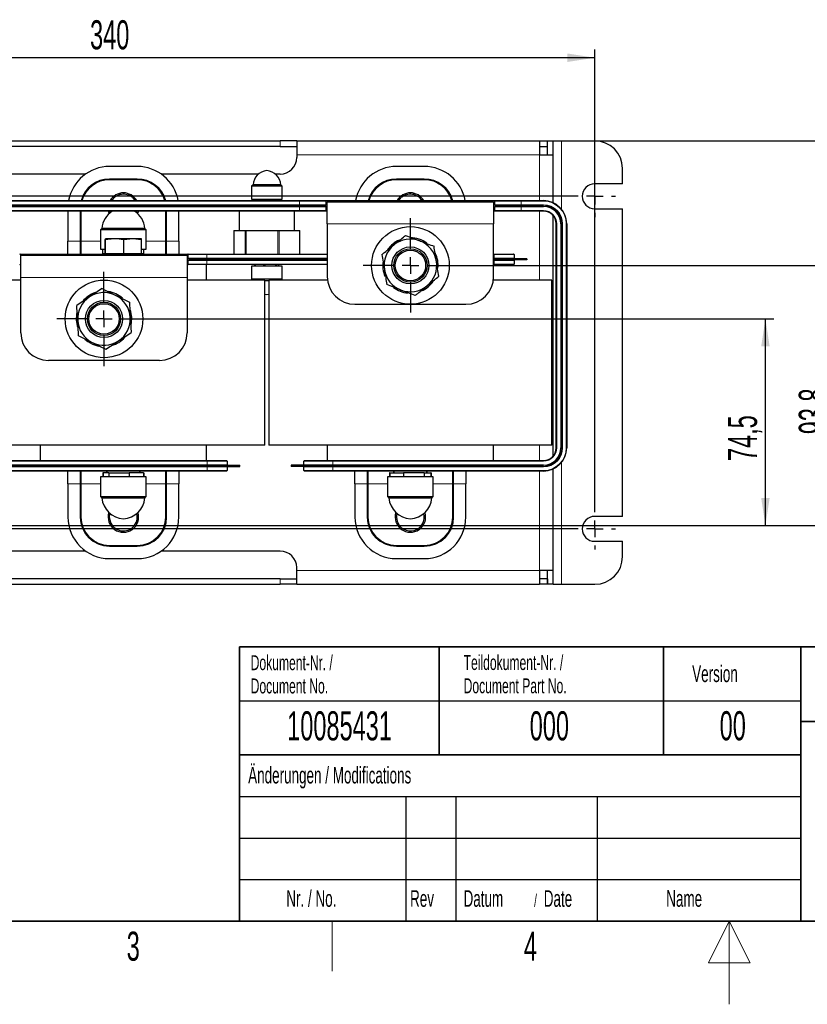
# Model space of a CAD drawing. Header units: millimetres. Extents: x 5 to 418, y 2 to 292.
# Tile 3 of 13: x 132 to 226, y 2 to 120. Entities that reach past the tile are written whole.
import ezdxf

# ---------------------------------------------------------------- set-up
doc = ezdxf.new("R2010")
doc.units = ezdxf.units.MM
doc.layers.add('SLD-0', color=7, linetype='Continuous')
doc.styles.add('SLDTEXTSTYLE0', font='TXT', dxfattribs={"width": 0.605})
doc.dimstyles.new('SLDDIMSTYLE2', dxfattribs={"dimtxt": 3.5, "dimasz": 3.302, "dimexe": 0, "dimexo": 0.0625, "dimgap": 0.875, "dimtad": 1, "dimlfac": 3, "dimrnd": 1e-09, "dimzin": 12, "dimdsep": 46, "dimtxsty": 'SLDTEXTSTYLE0', "dimsah": 1, "dimcen": 0.09, "dimadec": 0, "dimazin": 3, "dimtfac": 1, "dimtofl": 0, "dimtmove": 0, "dimatfit": 3, "dimfxl": 1, "dimfrac": 2, "dimtolj": 1, "dimtzin": 12, "dimarcsym": 0})
doc.dimstyles.new('SLDDIMSTYLE4', dxfattribs={"dimtxt": 3.5, "dimasz": 3.302, "dimexe": 0, "dimexo": 0.0625, "dimgap": 0.875, "dimtad": 1, "dimdec": 1, "dimlfac": 3, "dimrnd": 1e-09, "dimzin": 12, "dimdsep": 46, "dimtxsty": 'SLDTEXTSTYLE0', "dimsah": 1, "dimcen": 0.09, "dimadec": 0, "dimazin": 3, "dimtfac": 1, "dimtmove": 0, "dimatfit": 0, "dimfxl": 1, "dimfrac": 2, "dimtolj": 1, "dimtzin": 12, "dimarcsym": 0})

# ---------------------------------------------------------------- blocks, each defined once
blk = doc.blocks.new('SW_NOTE_0_9')
at = {"layer": 'SLD-0', "color": 0, "char_height": 1.8, "attachment_point": 1, "style": 'SLDTEXTSTYLE0'}
for s, insert in [('Dokument-Nr. /', (0, 2.32)), ('Document No.', (0, -0.48))]:
    blk.add_mtext(s, dxfattribs=dict(at, insert=insert))
blk = doc.blocks.new('SW_NOTE_0_10')
at = {"layer": 'SLD-0', "color": 0, "char_height": 1.8, "attachment_point": 1, "style": 'SLDTEXTSTYLE0'}
for s, insert in [('Teildokument-Nr. /', (0, 2.32)), ('Document Part No.', (0, -0.48))]:
    blk.add_mtext(s, dxfattribs=dict(at, insert=insert))
blk = doc.blocks.new('SW_NOTE_0_11')
at = {"layer": 'SLD-0', "color": 0, "attachment_point": 1, "style": 'SLDTEXTSTYLE0'}
for s, insert, char_height in [('Datum', (0, 2.58), 2), ('Date', (9.64, 2.58), 2), ('/', (8.48, 2.08), 1.5)]:
    blk.add_mtext(s, dxfattribs=dict(at, insert=insert, char_height=char_height))
blk = doc.blocks.new('_D_7')
at = {"layer": 'SLD-0', "color": 7}
for p, q in [((87.51, 61.68), (87.51, 116.85)), ((200.84, 61.68), (200.84, 116.85)), ((200.84, 115.85), (87.51, 115.85))]:
    blk.add_line(p, q, dxfattribs=at)
for points in [[(87.51, 115.85), (90.81, 115.34), (90.81, 116.36)], [(200.84, 115.85), (197.54, 116.36), (197.54, 115.34)]]:
    blk.add_solid(points, dxfattribs=at)
at = {"layer": 'SLD-0', "color": 7, "insert": (140.16, 120.36), "char_height": 3.5, "attachment_point": 1, "style": 'SLDTEXTSTYLE0'}
blk.add_mtext('340', dxfattribs=at)
blk = doc.blocks.new('_D_9')
at = {"layer": 'SLD-0', "color": 7}
for p, q in [((198.34, 99.18), (63.17, 99.18)), ((64.17, 59.18), (64.17, 99.18)), ((198.34, 59.18), (63.17, 59.18))]:
    blk.add_line(p, q, dxfattribs=at)
for points in [[(64.17, 99.18), (63.66, 95.88), (64.68, 95.88)], [(64.17, 59.18), (64.68, 62.49), (63.66, 62.49)]]:
    blk.add_solid(points, dxfattribs=at)
at = {"layer": 'SLD-0', "color": 7, "insert": (59.66, 75.17), "char_height": 3.5, "attachment_point": 1, "rotation": 90, "style": 'SLDTEXTSTYLE0'}
blk.add_mtext('120', dxfattribs=at)
blk = doc.blocks.new('_D_11')
at = {"layer": 'SLD-0', "color": 7}
for p, q in [((239.2, 105.85), (239.2, 112.2)), ((195.84, 105.85), (240.2, 105.85)), ((239.2, 105.85), (239.2, 59.6)), ((113.01, 59.6), (240.2, 59.6)), ((239.2, 59.6), (239.2, 53.25))]:
    blk.add_line(p, q, dxfattribs=at)
for points in [[(239.2, 105.85), (239.71, 109.15), (238.69, 109.15)], [(239.2, 59.6), (238.69, 56.3), (239.71, 56.3)]]:
    blk.add_solid(points, dxfattribs=at)
at = {"layer": 'SLD-0', "color": 7, "insert": (234.69, 76.71), "char_height": 3.5, "attachment_point": 1, "rotation": 90, "style": 'SLDTEXTSTYLE0'}
blk.add_mtext('138,8', dxfattribs=at)
blk = doc.blocks.new('_D_12')
at = {"layer": 'SLD-0', "color": 7}
for p, q in [((147.51, 84.43), (222.35, 84.43)), ((221.35, 59.6), (221.35, 84.43)), ((113.01, 59.6), (222.35, 59.6))]:
    blk.add_line(p, q, dxfattribs=at)
for points in [[(221.35, 84.43), (220.84, 81.13), (221.86, 81.13)], [(221.35, 59.6), (221.86, 62.9), (220.84, 62.9)]]:
    blk.add_solid(points, dxfattribs=at)
at = {"layer": 'SLD-0', "color": 7, "insert": (216.84, 67.34), "char_height": 3.5, "attachment_point": 1, "rotation": 90, "style": 'SLDTEXTSTYLE0'}
blk.add_mtext('74,5', dxfattribs=at)
blk = doc.blocks.new('_D_13')
at = {"layer": 'SLD-0', "color": 7}
for p, q in [((184.34, 90.87), (230.87, 90.87)), ((229.87, 59.6), (229.87, 90.87)), ((113.01, 59.6), (230.87, 59.6))]:
    blk.add_line(p, q, dxfattribs=at)
for points in [[(229.87, 90.87), (229.36, 87.57), (230.38, 87.57)], [(229.87, 59.6), (230.38, 62.9), (229.36, 62.9)]]:
    blk.add_solid(points, dxfattribs=at)
at = {"layer": 'SLD-0', "color": 7, "insert": (225.36, 70.56), "char_height": 3.5, "attachment_point": 1, "rotation": 90, "style": 'SLDTEXTSTYLE0'}
blk.add_mtext('93,8', dxfattribs=at)
blk = doc.blocks.new('SW_CENTERMARKSYMBOL_0')
at = {"layer": 'SLD-0', "color": 0}
for p, q in [((0, 2), (0, 2.5)), ((-2, 0), (-2.5, 0)), ((0, 0), (-1, 0)), ((0, 0), (0, 1)), ((0, 0), (0, -1)), ((0, 0), (1, 0)), ((2, 0), (2.5, 0)), ((0, -2), (0, -2.5))]:
    blk.add_line(p, q, dxfattribs=at)
blk = doc.blocks.new('SW_CENTERMARKSYMBOL_1')
at = {"layer": 'SLD-0', "color": 0}
for p, q in [((0, 2), (0, 2.5)), ((-2, 0), (-2.5, 0)), ((0, 0), (-1, 0)), ((0, 0), (0, 1)), ((0, 0), (0, -1)), ((0, 0), (1, 0)), ((2, 0), (2.5, 0)), ((0, -2), (0, -2.5))]:
    blk.add_line(p, q, dxfattribs=at)
blk = doc.blocks.new('SW_CENTERMARKSYMBOL_4')
at = {"layer": 'SLD-0', "color": 0}
for p, q in [((0, 2), (0, 5.67)), ((-2, 0), (-5.67, 0)), ((0, 0), (-1, 0)), ((0, 0), (0, 1)), ((0, 0), (0, -1)), ((0, 0), (1, 0)), ((2, 0), (5.67, 0)), ((0, -2), (0, -5.67))]:
    blk.add_line(p, q, dxfattribs=at)
blk = doc.blocks.new('SW_CENTERMARKSYMBOL_5')
at = {"layer": 'SLD-0', "color": 0}
for p, q in [((0, 2), (0, 5.67)), ((-2, 0), (-5.67, 0)), ((0, 0), (-1, 0)), ((0, 0), (0, 1)), ((0, 0), (0, -1)), ((0, 0), (1, 0)), ((2, 0), (5.67, 0)), ((0, -2), (0, -5.67))]:
    blk.add_line(p, q, dxfattribs=at)

msp = doc.modelspace()

# ---------------------------------------------------------------- linework, layer by layer
at = {"color": 7, "linetype": 'Continuous', "lineweight": 25}
for p, q in [((125.3387, 105.8515), (163.0054, 105.8515)), ((165.0054, 105.8515), (163.0054, 105.8515)), ((165.0054, 105.8515), (194.172, 105.8515)), ((165.0054, 105.8515), (165.0054, 104.1849)), ((194.172, 105.8515), (194.172, 104.1849)), ((194.172, 105.8515), (195.1387, 105.8515)), ((195.1387, 105.1849), (195.1387, 105.8515)), ((195.172, 104.1849), (195.172, 105.8515)), ((195.172, 105.8515), (195.8387, 105.8515)), ((195.8387, 104.1849), (195.8387, 105.8515)), ((195.8387, 105.8515), (196.8387, 105.8515)), ((196.8387, 105.8515), (200.8387, 105.8515)), ((163.0054, 105.1849), (125.3387, 105.1849)), ((163.0054, 105.1849), (165.0054, 105.1849)), ((194.172, 105.1849), (195.1387, 105.1849)), ((165.0054, 104.1849), (165.0054, 103.8515)), ((194.172, 104.1849), (195.8387, 104.1849)), ((195.8387, 98.4136), (195.8387, 104.1849)), ((139.6198, 101.8515), (125.3387, 101.8515)), ((145.8387, 102.7682), (142.5054, 102.7682)), ((160.403, 101.8515), (148.7243, 101.8515)), ((163.0054, 101.8515), (162.4411, 101.8515)), ((180.3387, 102.7682), (177.0054, 102.7682)), ((204.172, 100.6849), (204.172, 102.5182)), ((142.5054, 101.2349), (145.8387, 101.2349)), ((177.0054, 101.2349), (180.3387, 101.2349)), ((204.172, 100.6849), (200.8387, 100.6849)), ((159.7554, 100.5599), (159.5887, 100.3932)), ((159.5887, 100.3932), (159.5887, 98.8432)), ((162.1221, 100.3932), (159.5887, 100.3932)), ((163.0887, 100.5599), (159.7554, 100.5599)), ((163.2554, 100.3932), (162.1221, 100.3932)), ((163.2554, 100.3932), (163.0887, 100.5599)), ((163.2554, 98.8432), (163.2554, 100.3932)), ((128.9003, 98.6682), (165.3387, 98.6682)), ((159.5887, 98.8432), (162.1221, 98.8432)), ((160.0035, 98.6682), (160.0035, 98.8432)), ((160.0448, 98.8432), (160.0448, 98.6682)), ((161.1581, 98.6682), (161.1581, 98.8432)), ((161.2672, 98.8432), (161.2672, 98.6682)), ((162.1221, 98.8432), (163.2554, 98.8432)), ((162.5766, 98.6682), (162.5766, 98.8432)), ((162.6444, 98.8432), (162.6444, 98.6682)), ((162.8405, 98.6682), (162.8405, 98.8432)), ((165.3387, 98.6682), (168.6054, 98.6682)), ((168.5387, 98.1682), (168.5387, 98.6015)), ((168.6054, 98.6682), (188.7387, 98.6682)), ((168.672, 95.8682), (168.672, 98.5349)), ((168.672, 98.5349), (188.672, 98.5349)), ((168.672, 98.5349), (188.672, 98.5349)), ((188.672, 98.5349), (188.672, 95.8682)), ((188.7387, 98.6682), (192.0054, 98.6682)), ((188.8054, 98.1682), (188.8054, 98.6015)), ((192.0054, 98.6682), (194.672, 98.6682)), ((128.9003, 98.1015), (165.3387, 98.1015)), ((128.9003, 97.9682), (165.3387, 97.9682)), ((165.3387, 97.4015), (128.9003, 97.4015)), ((137.5054, 97.4015), (137.5054, 93.7682)), ((139.0387, 93.7682), (139.0387, 97.4015)), ((142.5942, 97.2313), (142.5462, 97.4015)), ((145.9683, 97.4015), (145.8847, 97.1142)), ((149.3054, 97.4015), (149.3054, 93.7682)), ((150.8387, 93.7682), (150.8387, 97.4015)), ((158.0887, 97.4015), (158.0887, 95.0682)), ((164.7554, 95.0682), (164.7554, 97.4015)), ((165.3387, 98.1015), (167.0054, 98.1015)), ((165.3387, 97.9682), (167.0054, 97.9682)), ((168.6054, 97.4015), (165.3387, 97.4015)), ((167.0054, 97.9682), (167.0054, 98.1015)), ((167.0054, 98.1015), (168.472, 98.1015)), ((167.0054, 97.9682), (168.472, 97.9682)), ((168.5387, 97.4682), (168.5387, 97.9015)), ((168.6054, 97.4015), (168.672, 97.4015)), ((188.672, 97.4015), (188.7387, 97.4015)), ((192.0054, 97.4015), (188.7387, 97.4015)), ((188.8054, 97.9682), (190.3387, 97.9682)), ((188.8054, 97.4682), (188.8054, 97.9682)), ((188.872, 98.1015), (190.3387, 98.1015)), ((190.3387, 97.9682), (190.3387, 98.1015)), ((190.3387, 98.1015), (192.0054, 98.1015)), ((190.3387, 97.9682), (192.0054, 97.9682)), ((192.0054, 98.1015), (194.672, 98.1015)), ((192.0054, 97.9682), (194.672, 97.9682)), ((194.672, 97.4015), (192.0054, 97.4015)), ((200.8387, 97.6849), (204.172, 97.6849)), ((204.172, 60.6849), (204.172, 97.6849)), ((195.8387, 67.9399), (195.8387, 96.8632)), ((141.5887, 95.3265), (141.422, 95.1599)), ((141.422, 95.1599), (141.422, 92.8099)), ((145.2221, 95.1599), (141.422, 95.1599)), ((146.7554, 95.3265), (141.5887, 95.3265)), ((146.922, 95.1599), (145.2221, 95.1599)), ((146.922, 95.1599), (146.7554, 95.3265)), ((146.922, 92.8099), (146.922, 95.1599)), ((157.4628, 95.0682), (157.4628, 92.2349)), ((157.4628, 95.0682), (157.473, 95.0682)), ((157.473, 95.0682), (158.8006, 95.0682)), ((158.8006, 95.0682), (158.9286, 95.0682)), ((158.9286, 95.0682), (162.7212, 95.0682)), ((162.7212, 95.0682), (162.8776, 95.0682)), ((162.8776, 95.0682), (165.3426, 95.0682)), ((165.3426, 95.0682), (165.3813, 95.0682)), ((165.3813, 92.2349), (165.3813, 95.0682)), ((168.672, 95.8682), (168.672, 89.5349)), ((188.672, 89.5349), (188.672, 95.8682)), ((196.2054, 68.9349), (196.2054, 95.8682)), ((196.772, 95.8682), (196.772, 68.9349)), ((196.9054, 95.8682), (196.9054, 68.9349)), ((197.472, 95.8682), (197.472, 68.9349)), ((137.5054, 92.2349), (137.5054, 93.7682)), ((139.0387, 92.2349), (139.0387, 93.7682)), ((141.9845, 93.9462), (142.0057, 94.0682)), ((141.9845, 92.3015), (141.9845, 93.9462)), ((142.0057, 94.0682), (142.0268, 93.9462)), ((143.1206, 94.0682), (142.0057, 94.0682)), ((142.0268, 92.3015), (142.0268, 93.9462)), ((145.287, 94.0682), (143.1206, 94.0682)), ((145.287, 94.0682), (144.2144, 93.9462)), ((144.2144, 92.3015), (144.2144, 93.9462)), ((146.3596, 93.9462), (145.287, 94.0682)), ((146.3384, 94.0682), (145.287, 94.0682)), ((146.3596, 93.9462), (146.3384, 94.0682)), ((146.3596, 92.3015), (146.3596, 93.9462)), ((149.3054, 93.7682), (149.3054, 92.2349)), ((150.8387, 93.7682), (150.8387, 92.2349)), ((141.422, 92.8099), (141.9845, 92.8099)), ((141.718, 92.3015), (141.718, 92.8099)), ((146.3596, 92.8099), (146.922, 92.8099)), ((146.6261, 92.3015), (146.6261, 92.8099)), ((131.772, 92.2349), (151.9054, 92.2349)), ((131.8387, 92.1015), (151.8387, 92.1015)), ((131.8387, 89.4349), (131.8387, 92.1015)), ((131.8387, 92.1015), (151.8387, 92.1015)), ((141.718, 92.3015), (141.9845, 92.3015)), ((142.0268, 92.3015), (141.9845, 92.3015)), ((142.0268, 92.3015), (144.2144, 92.3015)), ((142.1182, 92.3015), (142.1567, 92.2349)), ((144.2144, 92.3015), (146.3596, 92.3015)), ((146.1874, 92.2349), (146.2258, 92.3015)), ((146.3596, 92.3015), (146.6261, 92.3015)), ((151.8387, 92.1015), (151.8387, 89.4349)), ((151.9054, 92.2349), (154.1626, 92.2349)), ((151.972, 91.7349), (151.972, 92.1682)), ((151.972, 91.0349), (151.972, 91.4682)), ((153.5054, 91.6682), (152.0387, 91.6682)), ((153.5054, 91.5349), (152.0387, 91.5349)), ((153.5054, 91.6682), (153.5054, 91.5349)), ((154.657, 91.6682), (153.5054, 91.6682)), ((154.657, 91.5349), (153.5054, 91.5349)), ((154.1626, 92.2349), (168.672, 92.2349)), ((168.672, 91.6682), (154.657, 91.6682)), ((168.672, 91.5349), (154.657, 91.5349)), ((188.672, 92.2349), (188.7227, 92.2349)), ((189.2171, 91.6682), (188.672, 91.6682)), ((189.2171, 91.5349), (188.672, 91.5349)), ((188.7227, 92.2349), (191.072, 92.2349)), ((192.672, 91.6682), (189.2171, 91.6682)), ((192.672, 91.5349), (189.2171, 91.5349)), ((191.1387, 92.1682), (191.1387, 91.7349)), ((191.1387, 91.4682), (191.1387, 91.0349)), ((192.672, 91.6682), (192.672, 91.5349)), ((131.772, 90.9682), (131.8387, 90.9682)), ((151.8387, 90.9682), (151.9054, 90.9682)), ((154.1626, 90.9682), (151.9054, 90.9682)), ((168.672, 90.9682), (154.1626, 90.9682)), ((154.172, 89.1015), (154.172, 90.9682)), ((159.5887, 90.7932), (159.5887, 89.2432)), ((162.3903, 90.7932), (159.5887, 90.7932)), ((159.9728, 90.7932), (159.9728, 90.9682)), ((160.0073, 90.9682), (160.0073, 90.7932)), ((161.061, 90.7932), (161.061, 90.9682)), ((161.1688, 90.9682), (161.1688, 90.7932)), ((163.2554, 90.7932), (162.3903, 90.7932)), ((162.5102, 90.7932), (162.5102, 90.9682)), ((162.5836, 90.9682), (162.5836, 90.7932)), ((162.8713, 90.7932), (162.8713, 90.9682)), ((163.2554, 89.2432), (163.2554, 90.7932)), ((188.7227, 90.9682), (188.672, 90.9682)), ((191.072, 90.9682), (188.7227, 90.9682)), ((131.8387, 89.1015), (127.172, 89.1015)), ((131.8387, 82.7682), (131.8387, 89.4349)), ((151.8387, 89.4349), (151.8387, 82.7682)), ((161.172, 89.1015), (151.8387, 89.1015)), ((159.5887, 89.2432), (159.7304, 89.1015)), ((159.5887, 89.2432), (162.3903, 89.2432)), ((161.172, 69.2682), (161.172, 89.1015)), ((161.172, 89.0765), (161.672, 89.0765)), ((161.672, 89.1015), (161.672, 69.2682)), ((168.672, 89.1015), (161.672, 89.1015)), ((162.3903, 89.2432), (163.2554, 89.2432)), ((163.1137, 89.1015), (163.2554, 89.2432)), ((195.672, 89.1015), (188.672, 89.1015)), ((195.672, 69.2682), (195.672, 89.1015)), ((161.172, 87.3998), (161.422, 87.3599)), ((161.422, 87.3599), (161.672, 87.3998)), ((172.0054, 86.2015), (185.3387, 86.2015)), ((148.5054, 79.4349), (135.172, 79.4349)), ((161.172, 69.2682), (127.172, 69.2682)), ((134.172, 69.2682), (134.172, 67.4015)), ((154.172, 67.4015), (154.172, 69.2682)), ((195.672, 69.2682), (161.672, 69.2682)), ((168.672, 69.2682), (168.672, 67.4015)), ((188.672, 67.4015), (188.672, 69.2682)), ((119.6626, 67.4015), (154.2227, 67.4015)), ((120.157, 66.8349), (154.7171, 66.8349)), ((120.157, 66.7015), (154.7171, 66.7015)), ((154.2227, 67.4015), (156.572, 67.4015)), ((154.7171, 66.8349), (158.172, 66.8349)), ((154.7171, 66.7015), (158.172, 66.7015)), ((156.6387, 67.3349), (156.6387, 66.9015)), ((156.6387, 66.6349), (156.6387, 66.2015)), ((158.172, 66.7015), (158.172, 66.8349)), ((169.3387, 66.8349), (164.3387, 66.8349)), ((164.3387, 66.8349), (164.3387, 66.7015)), ((169.3387, 66.7015), (164.3387, 66.7015)), ((165.872, 66.8349), (165.872, 67.3349)), ((165.872, 66.2015), (165.872, 66.6349)), ((165.9387, 67.4015), (169.3387, 67.4015)), ((169.3387, 67.4015), (194.672, 67.4015)), ((194.672, 66.8349), (169.3387, 66.8349)), ((194.672, 66.7015), (169.3387, 66.7015)), ((195.8387, 54.1849), (195.8387, 66.3895)), ((154.2227, 66.1349), (119.6626, 66.1349)), ((137.5054, 64.6015), (137.5054, 66.1349)), ((139.0387, 64.6015), (139.0387, 66.1349)), ((141.422, 65.4265), (141.422, 63.0765)), ((145.444, 65.4265), (141.422, 65.4265)), ((141.7145, 65.9349), (141.7145, 65.4265)), ((141.7444, 65.9349), (141.7145, 65.9349)), ((141.7444, 65.9349), (141.7444, 65.4265)), ((142.4344, 65.9349), (141.7444, 65.9349)), ((142.2337, 66.1349), (142.1182, 65.9349)), ((142.4344, 65.9349), (142.4344, 65.4265)), ((142.4344, 65.9349), (144.862, 65.9349)), ((144.862, 65.9349), (144.862, 65.4265)), ((146.5997, 65.9349), (144.862, 65.9349)), ((146.922, 65.4265), (145.444, 65.4265)), ((146.2258, 65.9349), (146.1104, 66.1349)), ((146.5997, 65.9349), (146.5997, 65.4265)), ((146.5997, 65.9349), (146.6296, 65.9349)), ((146.6296, 65.9349), (146.6296, 65.4265)), ((146.922, 63.0765), (146.922, 65.4265)), ((149.3054, 66.1349), (149.3054, 64.6015)), ((150.8387, 66.1349), (150.8387, 64.6015)), ((156.572, 66.1349), (154.2227, 66.1349)), ((169.3387, 66.1349), (165.9387, 66.1349)), ((194.672, 66.1349), (169.3387, 66.1349)), ((172.0054, 64.6015), (172.0054, 66.1349)), ((173.5387, 64.6015), (173.5387, 66.1349)), ((175.922, 65.4265), (175.922, 63.0765)), ((179.4973, 65.4265), (175.922, 65.4265)), ((176.1718, 65.9349), (176.1718, 65.4265)), ((176.2159, 65.9349), (176.1718, 65.9349)), ((176.2159, 65.9349), (176.2159, 65.4265)), ((176.2159, 65.9349), (177.8562, 65.9349)), ((176.7337, 66.1349), (176.6182, 65.9349)), ((177.8562, 65.9349), (177.8562, 65.4265)), ((180.3124, 65.9349), (177.8562, 65.9349)), ((181.422, 65.4265), (179.4973, 65.4265)), ((180.3124, 65.9349), (180.3124, 65.4265)), ((180.3124, 65.9349), (181.1282, 65.9349)), ((180.7258, 65.9349), (180.6104, 66.1349)), ((181.1723, 65.9349), (181.1282, 65.9349)), ((181.1282, 65.9349), (181.1282, 65.4265)), ((181.1723, 65.9349), (181.1723, 65.4265)), ((181.422, 63.0765), (181.422, 65.4265)), ((183.8054, 66.1349), (183.8054, 64.6015)), ((185.3387, 66.1349), (185.3387, 64.6015)), ((137.5054, 64.6015), (137.5054, 60.6015)), ((139.0387, 60.6015), (139.0387, 64.6015)), ((149.3054, 64.6015), (149.3054, 60.6015)), ((150.8387, 60.6015), (150.8387, 64.6015)), ((172.0054, 64.6015), (172.0054, 60.6015)), ((173.5387, 60.6015), (173.5387, 64.6015)), ((183.8054, 64.6015), (183.8054, 60.6015)), ((185.3387, 60.6015), (185.3387, 64.6015)), ((141.422, 63.0765), (141.5887, 62.9099)), ((141.422, 63.0765), (145.444, 63.0765)), ((141.5887, 62.9099), (146.7554, 62.9099)), ((145.444, 63.0765), (146.922, 63.0765)), ((146.7554, 62.9099), (146.922, 63.0765)), ((175.922, 63.0765), (176.0887, 62.9099)), ((175.922, 63.0765), (179.4973, 63.0765)), ((176.0887, 62.9099), (181.2554, 62.9099)), ((179.4973, 63.0765), (181.422, 63.0765)), ((181.2554, 62.9099), (181.422, 63.0765)), ((204.172, 60.6849), (200.8387, 60.6849)), ((145.8387, 57.1349), (142.5054, 57.1349)), ((180.3387, 57.1349), (177.0054, 57.1349)), ((200.8387, 57.6849), (204.172, 57.6849)), ((204.172, 55.8515), (204.172, 57.6849)), ((139.6198, 56.5182), (125.3387, 56.5182)), ((163.0054, 56.5182), (148.7243, 56.5182)), ((142.5054, 55.6015), (145.8387, 55.6015)), ((165.0054, 54.1849), (165.0054, 54.5182)), ((177.0054, 55.6015), (180.3387, 55.6015)), ((165.0054, 52.5182), (165.0054, 54.1849)), ((195.8387, 54.1849), (194.172, 54.1849)), ((194.172, 54.1849), (194.172, 52.5182)), ((195.172, 52.5182), (195.172, 54.1849)), ((195.8387, 52.5182), (195.8387, 54.1849)), ((163.0054, 53.1849), (125.3387, 53.1849)), ((125.3387, 52.5182), (163.0054, 52.5182)), ((163.0054, 53.1849), (165.0054, 53.1849)), ((165.0054, 52.5182), (163.0054, 52.5182)), ((165.0054, 52.5182), (194.172, 52.5182)), ((195.1387, 53.1849), (194.172, 53.1849)), ((195.1387, 52.5182), (194.172, 52.5182)), ((195.1387, 53.1849), (195.1387, 52.5182)), ((195.8387, 52.5182), (195.172, 52.5182)), ((195.8387, 52.5182), (196.8387, 52.5182)), ((196.8387, 52.5182), (200.8387, 52.5182))]:
    msp.add_line(p, q, dxfattribs=at)
at = {"color": 7, "linetype": 'Continuous', "lineweight": 18}
for p, q in [((163.0054, 105.8515), (163.0054, 105.1849)), ((196.8387, 97.6418), (196.8387, 105.8515)), ((194.172, 104.1849), (165.0054, 104.1849)), ((194.172, 98.6682), (194.172, 104.1849)), ((142.5054, 101.3015), (142.5054, 101.2349)), ((142.5054, 101.3015), (145.8387, 101.3015)), ((142.5054, 101.1682), (142.5054, 101.2349)), ((145.8387, 101.1682), (142.5054, 101.1682)), ((145.8387, 101.3015), (145.8387, 101.2349)), ((145.8387, 101.1682), (145.8387, 101.2349)), ((177.0054, 101.3015), (177.0054, 101.2349)), ((177.0054, 101.3015), (180.3387, 101.3015)), ((177.0054, 101.1682), (177.0054, 101.2349)), ((180.3387, 101.1682), (177.0054, 101.1682)), ((180.3387, 101.3015), (180.3387, 101.2349)), ((180.3387, 101.1682), (180.3387, 101.2349)), ((165.3387, 98.6015), (128.9003, 98.6015)), ((165.3387, 98.6015), (165.3387, 98.6682)), ((168.5387, 98.6015), (165.3387, 98.6015)), ((165.3387, 98.1682), (165.3387, 98.6015)), ((192.0054, 98.6015), (188.8054, 98.6015)), ((192.0054, 98.6015), (192.0054, 98.6682)), ((192.0054, 98.6015), (192.0054, 98.1682)), ((194.672, 98.6015), (192.0054, 98.6015)), ((194.672, 98.6015), (194.672, 98.6682)), ((128.9003, 98.1682), (165.3387, 98.1682)), ((165.3387, 97.9015), (128.9003, 97.9015)), ((128.9003, 97.4682), (165.3387, 97.4682)), ((138.972, 93.7682), (138.972, 97.4015)), ((139.1054, 97.4015), (139.1054, 93.7682)), ((149.2387, 93.7682), (149.2387, 97.4015)), ((149.372, 97.4015), (149.372, 93.7682)), ((165.3387, 98.1682), (168.5387, 98.1682)), ((165.3387, 98.1682), (165.3387, 98.1015)), ((165.3387, 97.9682), (165.3387, 98.1015)), ((165.3387, 97.9682), (165.3387, 97.9015)), ((168.5387, 97.9015), (165.3387, 97.9015)), ((165.3387, 97.4682), (165.3387, 97.9015)), ((165.3387, 97.4682), (168.5387, 97.4682)), ((165.3387, 97.4682), (165.3387, 97.4015)), ((188.8054, 98.1682), (192.0054, 98.1682)), ((188.8054, 97.4682), (192.0054, 97.4682)), ((192.0054, 98.1682), (192.0054, 98.1015)), ((192.0054, 98.1682), (194.672, 98.1682)), ((192.0054, 97.9682), (192.0054, 98.1015)), ((192.0054, 97.9682), (192.0054, 97.4682)), ((192.0054, 97.4682), (192.0054, 97.4015)), ((192.0054, 97.4682), (194.672, 97.4682)), ((194.172, 89.1015), (194.172, 97.4015)), ((194.672, 98.1682), (194.672, 98.1015)), ((194.672, 97.4682), (194.672, 97.4015)), ((157.473, 95.0682), (157.473, 92.2349)), ((158.8006, 92.2349), (158.8006, 95.0682)), ((158.9286, 95.0682), (158.9286, 92.2349)), ((162.7212, 92.2349), (162.7212, 95.0682)), ((162.8776, 95.0682), (162.8776, 92.2349)), ((165.3426, 92.2349), (165.3426, 95.0682)), ((168.672, 95.8682), (188.672, 95.8682)), ((196.272, 95.8682), (196.2054, 95.8682)), ((196.272, 95.8682), (196.272, 68.9349)), ((196.972, 95.8682), (196.9054, 95.8682)), ((196.972, 95.8682), (196.972, 68.9349)), ((197.4054, 95.8682), (197.472, 95.8682)), ((197.4054, 68.9349), (197.4054, 95.8682)), ((137.5054, 93.7682), (138.972, 93.7682)), ((138.972, 93.7682), (139.0387, 93.7682)), ((138.972, 92.2349), (138.972, 93.7682)), ((139.1054, 93.7682), (139.0387, 93.7682)), ((139.1054, 93.7682), (139.1054, 92.2349)), ((141.422, 93.7682), (139.1054, 93.7682)), ((149.2387, 93.7682), (146.922, 93.7682)), ((149.2387, 92.2349), (149.2387, 93.7682)), ((149.2387, 93.7682), (149.3054, 93.7682)), ((149.372, 93.7682), (149.3054, 93.7682)), ((149.372, 93.7682), (149.372, 92.2349)), ((149.372, 93.7682), (150.8387, 93.7682)), ((154.1832, 92.1682), (151.972, 92.1682)), ((151.972, 91.7349), (154.1832, 91.7349)), ((154.1832, 91.4682), (151.972, 91.4682)), ((154.1832, 92.1682), (154.1832, 91.7349)), ((168.672, 92.1682), (154.1832, 92.1682)), ((154.1832, 91.7349), (168.672, 91.7349)), ((154.1832, 91.4682), (154.1832, 91.0349)), ((168.672, 91.4682), (154.1832, 91.4682)), ((154.657, 91.6682), (154.657, 91.5349)), ((188.7433, 92.1682), (188.672, 92.1682)), ((188.672, 91.7349), (188.7433, 91.7349)), ((188.7433, 91.4682), (188.672, 91.4682)), ((188.7433, 91.7349), (188.7433, 92.1682)), ((191.1387, 92.1682), (188.7433, 92.1682)), ((188.7433, 91.7349), (191.1387, 91.7349)), ((188.7433, 91.0349), (188.7433, 91.4682)), ((191.1387, 91.4682), (188.7433, 91.4682)), ((189.2171, 91.6682), (189.2171, 91.5349)), ((151.972, 91.0349), (154.1832, 91.0349)), ((154.1832, 91.0349), (168.672, 91.0349)), ((188.672, 91.0349), (188.7433, 91.0349)), ((188.7433, 91.0349), (191.1387, 91.0349)), ((131.8387, 89.4349), (151.8387, 89.4349)), ((194.172, 67.4015), (194.172, 69.2682)), ((196.272, 68.9349), (196.2054, 68.9349)), ((196.972, 68.9349), (196.9054, 68.9349)), ((197.4054, 68.9349), (197.472, 68.9349)), ((154.2433, 67.3349), (119.6832, 67.3349)), ((119.6832, 66.9015), (154.2433, 66.9015)), ((154.2433, 66.6349), (119.6832, 66.6349)), ((154.2433, 66.9015), (154.2433, 67.3349)), ((156.6387, 67.3349), (154.2433, 67.3349)), ((154.2433, 66.9015), (156.6387, 66.9015)), ((154.2433, 66.2015), (154.2433, 66.6349)), ((156.6387, 66.6349), (154.2433, 66.6349)), ((154.7171, 66.7015), (154.7171, 66.8349)), ((169.3387, 67.3349), (165.872, 67.3349)), ((169.3387, 66.6349), (165.872, 66.6349)), ((169.3387, 67.3349), (169.3387, 67.4015)), ((169.3387, 67.3349), (169.3387, 66.8349)), ((194.672, 67.3349), (169.3387, 67.3349)), ((169.3387, 66.8349), (169.3387, 66.7015)), ((169.3387, 66.6349), (169.3387, 66.7015)), ((194.672, 66.6349), (169.3387, 66.6349)), ((169.3387, 66.6349), (169.3387, 66.2015)), ((194.672, 67.3349), (194.672, 67.4015)), ((194.672, 66.6349), (194.672, 66.7015)), ((196.8387, 52.5182), (196.8387, 67.1613)), ((119.6832, 66.2015), (154.2433, 66.2015)), ((138.972, 64.6015), (138.972, 66.1349)), ((139.1054, 66.1349), (139.1054, 64.6015)), ((149.2387, 64.6015), (149.2387, 66.1349)), ((149.372, 66.1349), (149.372, 64.6015)), ((154.2433, 66.2015), (156.6387, 66.2015)), ((165.872, 66.2015), (169.3387, 66.2015)), ((169.3387, 66.2015), (169.3387, 66.1349)), ((169.3387, 66.2015), (194.672, 66.2015)), ((173.472, 64.6015), (173.472, 66.1349)), ((173.6054, 66.1349), (173.6054, 64.6015)), ((183.7387, 64.6015), (183.7387, 66.1349)), ((183.872, 66.1349), (183.872, 64.6015)), ((194.172, 54.1849), (194.172, 66.1349)), ((194.672, 66.2015), (194.672, 66.1349)), ((138.972, 64.6015), (137.5054, 64.6015)), ((139.0387, 64.6015), (138.972, 64.6015)), ((138.972, 60.6015), (138.972, 64.6015)), ((139.0387, 64.6015), (139.1054, 64.6015)), ((139.1054, 64.6015), (141.422, 64.6015)), ((139.1054, 64.6015), (139.1054, 60.6015)), ((146.922, 64.6015), (149.2387, 64.6015)), ((149.3054, 64.6015), (149.2387, 64.6015)), ((149.2387, 60.6015), (149.2387, 64.6015)), ((149.3054, 64.6015), (149.372, 64.6015)), ((150.8387, 64.6015), (149.372, 64.6015)), ((149.372, 64.6015), (149.372, 60.6015)), ((173.472, 64.6015), (172.0054, 64.6015)), ((173.5387, 64.6015), (173.472, 64.6015)), ((173.472, 60.6015), (173.472, 64.6015)), ((173.5387, 64.6015), (173.6054, 64.6015)), ((173.6054, 64.6015), (175.922, 64.6015)), ((173.6054, 64.6015), (173.6054, 60.6015)), ((181.422, 64.6015), (183.7387, 64.6015)), ((183.8054, 64.6015), (183.7387, 64.6015)), ((183.7387, 60.6015), (183.7387, 64.6015)), ((183.8054, 64.6015), (183.872, 64.6015)), ((185.3387, 64.6015), (183.872, 64.6015)), ((183.872, 64.6015), (183.872, 60.6015)), ((139.0387, 60.6015), (138.972, 60.6015)), ((139.0387, 60.6015), (139.1054, 60.6015)), ((149.3054, 60.6015), (149.2387, 60.6015)), ((149.3054, 60.6015), (149.372, 60.6015)), ((173.5387, 60.6015), (173.472, 60.6015)), ((173.5387, 60.6015), (173.6054, 60.6015)), ((183.8054, 60.6015), (183.7387, 60.6015)), ((183.8054, 60.6015), (183.872, 60.6015)), ((142.5054, 57.2015), (145.8387, 57.2015)), ((142.5054, 57.1349), (142.5054, 57.2015)), ((142.5054, 57.1349), (142.5054, 57.0682)), ((145.8387, 57.0682), (142.5054, 57.0682)), ((145.8387, 57.1349), (145.8387, 57.2015)), ((145.8387, 57.1349), (145.8387, 57.0682)), ((177.0054, 57.2015), (180.3387, 57.2015)), ((177.0054, 57.1349), (177.0054, 57.2015)), ((177.0054, 57.1349), (177.0054, 57.0682)), ((180.3387, 57.0682), (177.0054, 57.0682)), ((180.3387, 57.1349), (180.3387, 57.2015)), ((180.3387, 57.1349), (180.3387, 57.0682)), ((165.0054, 54.1849), (194.172, 54.1849)), ((163.0054, 52.5182), (163.0054, 53.1849))]:
    msp.add_line(p, q, dxfattribs=at)
at = {"color": 7, "linetype": 'Continuous', "lineweight": 25, "flags": 128}
for points in [[(145.2594, 99.0313), (145.5599, 98.6911), (145.5748, 98.6682)], [(177.2693, 98.6682), (177.2823, 98.6882), (177.582, 99.029)], [(142.4593, 97.1142), (142.4415, 97.163), (142.3757, 97.4015)], [(145.7979, 97.4015), (145.7938, 97.3838), (145.7499, 97.2313)], [(139.5422, 82.0189), (139.8974, 81.7252), (140.4453, 81.4068)], [(140.4453, 81.4068), (141.0436, 81.1978), (141.1681, 81.1697)], [(142.5309, 60.3111), (142.5134, 60.7646), (142.5619, 61.0318)]]:
    msp.add_lwpolyline(points, dxfattribs=at)
at = {"color": 7, "linetype": 'Continuous', "lineweight": 18, "flags": 128}
for points in [[(154.1626, 92.2349), (154.1666, 92.2336), (154.1705, 92.2298), (154.174, 92.2236), (154.1772, 92.2154), (154.1797, 92.2053), (154.1816, 92.1937), (154.1828, 92.1812), (154.1832, 92.1682)], [(154.1832, 91.7349), (154.1836, 91.7219), (154.1848, 91.7094), (154.1867, 91.6978), (154.1892, 91.6877), (154.1923, 91.6795), (154.1959, 91.6733), (154.1998, 91.6695), (154.2038, 91.6682)], [(154.1832, 91.4682), (154.1836, 91.4812), (154.1848, 91.4937), (154.1867, 91.5053), (154.1892, 91.5154), (154.1923, 91.5236), (154.1959, 91.5298), (154.1998, 91.5336), (154.2038, 91.5349)], [(188.7227, 92.2349), (188.7267, 92.2336), (188.7306, 92.2298), (188.7341, 92.2236), (188.7373, 92.2154), (188.7398, 92.2053), (188.7417, 92.1937), (188.7429, 92.1812), (188.7433, 92.1682)], [(188.7433, 91.7349), (188.7437, 91.7219), (188.7449, 91.7094), (188.7468, 91.6978), (188.7493, 91.6877), (188.7525, 91.6795), (188.756, 91.6733), (188.7599, 91.6695), (188.7639, 91.6682)], [(188.7433, 91.4682), (188.7437, 91.4812), (188.7449, 91.4937), (188.7468, 91.5053), (188.7493, 91.5154), (188.7525, 91.5236), (188.756, 91.5298), (188.7599, 91.5336), (188.7639, 91.5349)], [(154.1832, 91.0349), (154.1828, 91.0219), (154.1816, 91.0094), (154.1797, 90.9978), (154.1772, 90.9877), (154.174, 90.9795), (154.1705, 90.9733), (154.1666, 90.9695), (154.1626, 90.9682)], [(188.7433, 91.0349), (188.7429, 91.0219), (188.7417, 91.0094), (188.7398, 90.9978), (188.7373, 90.9877), (188.7341, 90.9795), (188.7306, 90.9733), (188.7267, 90.9695), (188.7227, 90.9682)], [(154.2433, 67.3349), (154.2429, 67.3479), (154.2417, 67.3604), (154.2398, 67.3719), (154.2373, 67.382), (154.2341, 67.3903), (154.2306, 67.3965), (154.2267, 67.4003), (154.2227, 67.4015)], [(154.2433, 66.9015), (154.2437, 66.8885), (154.2449, 66.876), (154.2468, 66.8645), (154.2493, 66.8544), (154.2525, 66.8461), (154.256, 66.84), (154.2599, 66.8362), (154.2639, 66.8349)], [(154.2639, 66.7015), (154.2599, 66.7003), (154.256, 66.6965), (154.2525, 66.6903), (154.2493, 66.682), (154.2468, 66.6719), (154.2449, 66.6604), (154.2437, 66.6479), (154.2433, 66.6349)], [(154.2433, 66.2015), (154.2429, 66.1885), (154.2417, 66.176), (154.2398, 66.1645), (154.2373, 66.1544), (154.2341, 66.1461), (154.2306, 66.14), (154.2267, 66.1362), (154.2227, 66.1349)]]:
    msp.add_lwpolyline(points, dxfattribs=at)
at = {"color": 7, "linetype": 'Continuous', "lineweight": 25}
for centre, radius in [((178.672, 90.8682), 4.6667), ((178.672, 90.8682), 2.2311), ((178.672, 90.8682), 2), ((178.672, 90.8682), 1.8333), ((141.8387, 84.4349), 4.6667), ((141.8387, 84.4349), 2.2311), ((141.8387, 84.4349), 2), ((141.8387, 84.4349), 1.8333)]:
    msp.add_circle(centre, radius, dxfattribs=at)
for centre, radius, start, end in [((200.8387, 102.5182), 3.3333, 360, 90), ((163.0054, 103.8515), 2, 270, 360), ((142.5054, 97.7682), 5, 90, 169.63024), ((145.8387, 97.7682), 5, 10.36976, 90), ((161.5854, 100.4505), 1.8333, 95.113447, 176.579901), ((161.2586, 100.4505), 1.8333, 3.420099, 84.886553), ((177.0054, 97.7682), 5, 90, 169.63024), ((180.3387, 97.7682), 5, 10.36976, 90), ((142.5054, 97.7682), 3.4667, 90, 164.952758), ((145.8387, 97.7682), 3.4667, 15.047242, 90), ((177.0054, 97.7682), 3.4667, 90, 164.952758), ((180.3387, 97.7682), 3.4667, 15.047242, 90), ((200.8387, 99.1849), 1.5, 90, 270), ((144.172, 97.7682), 1.8333, 29.400351, 150.599649), ((178.672, 97.7682), 1.8333, 29.400351, 150.599649), ((144.172, 97.7682), 1.6667, 49.274421, 147.316361), ((168.6054, 98.6015), 0.0667, 90, 180), ((178.672, 97.7682), 1.6667, 32.683639, 130.845579), ((188.7387, 98.6015), 0.0667, 0, 90), ((194.672, 95.8682), 2.8, 360, 90), ((144.3292, 95.0977), 2.75, 123.095642, 175.226624), ((144.0149, 95.0977), 2.75, 4.773376, 56.904358), ((168.472, 98.1682), 0.0667, 270, 360), ((168.472, 97.9015), 0.0667, 360, 90), ((168.6054, 97.4682), 0.0667, 180, 270), ((188.7387, 97.4682), 0.0667, 270, 360), ((188.872, 98.1682), 0.0667, 180, 270), ((194.672, 95.8682), 2.2333, 360, 90), ((194.672, 95.8682), 2.1, 360, 90), ((194.672, 95.8682), 1.5333, 360, 90), ((178.672, 90.8682), 3.3333, 113.965105, 145.119749), ((178.672, 90.8682), 3.1667, 69.062516, 129.062516), ((178.672, 90.8682), 3.3333, 53.794232, 90), ((178.672, 90.8682), 3.1667, 9.062516, 69.062516), ((178.672, 90.8682), 3.1667, 129.062516, 189.062516), ((131.772, 92.1682), 0.0667, 90, 180), ((151.9054, 92.1682), 0.0667, 360, 90), ((152.0387, 91.7349), 0.0667, 180, 270), ((152.0387, 91.4682), 0.0667, 90, 180), ((178.672, 90.8682), 3.3333, 170.877737, 203.850764), ((178.672, 90.8682), 3.1667, 309.062516, 9.062516), ((178.672, 90.8682), 3.3333, 354.249154, 26.683023), ((191.072, 92.1682), 0.0667, 360, 90), ((191.2054, 91.7349), 0.0667, 180, 270), ((191.2054, 91.4682), 0.0667, 90, 180), ((131.772, 91.0349), 0.0667, 180, 270), ((151.9054, 91.0349), 0.0667, 270, 360), ((178.672, 90.8682), 3.1667, 189.062516, 249.062516), ((191.072, 91.0349), 0.0667, 270, 360), ((172.0054, 89.5349), 3.3333, 180, 270), ((178.672, 90.8682), 3.3333, 293.551195, 325.294407), ((185.3387, 89.5349), 3.3333, 270, 360), ((141.8387, 84.4349), 3.3333, 48.49157, 80.58817), ((178.672, 90.8682), 3.3333, 232.342408, 264.233945), ((178.672, 90.8682), 3.1667, 249.062516, 309.062516), ((141.8387, 84.4349), 3.1667, 123.454327, 183.454327), ((141.8387, 84.4349), 3.3333, 108.541237, 140.197962), ((141.8387, 84.4349), 3.1667, 63.454327, 123.454327), ((141.8387, 84.4349), 3.1667, 3.454327, 63.454327), ((141.8387, 84.4349), 3.3333, 347.58067, 19.285397), ((141.8387, 84.4349), 3.3333, 166.314306, 198.311619), ((141.8387, 84.4349), 3.1667, 183.454327, 243.454327), ((141.8387, 84.4349), 3.1667, 303.454327, 3.454327), ((135.172, 82.7682), 3.3333, 180, 270), ((141.8387, 84.4349), 3.1667, 243.454327, 303.454327), ((141.8387, 84.4349), 3.3333, 286.267392, 318.395599), ((148.5054, 82.7682), 3.3333, 270, 360), ((194.672, 68.9349), 2.1, 270, 360), ((194.672, 68.9349), 2.2333, 270, 360), ((194.672, 68.9349), 2.8, 270, 360), ((194.672, 68.9349), 1.5333, 270, 360), ((156.572, 67.3349), 0.0667, 360, 90), ((156.7054, 66.9015), 0.0667, 180, 270), ((156.7054, 66.6349), 0.0667, 90, 180), ((165.8054, 66.6349), 0.0667, 360, 90), ((165.9387, 67.3349), 0.0667, 90, 180), ((156.572, 66.2015), 0.0667, 270, 360), ((165.9387, 66.2015), 0.0667, 180, 270), ((144.3292, 63.1387), 2.75, 184.773376, 266.724467), ((144.0149, 63.1387), 2.75, 273.275533, 355.226624), ((178.8292, 63.1387), 2.75, 184.773376, 266.724467), ((178.5149, 63.1387), 2.75, 273.275533, 355.226624), ((142.5054, 60.6015), 5, 180, 270), ((142.5054, 60.6015), 3.4667, 180, 270), ((144.172, 60.6015), 1.8333, 162.420379, 17.579621), ((144.172, 60.6015), 1.6667, 190.036235, 14.96025), ((145.8387, 60.6015), 3.4667, 270, 360), ((145.8387, 60.6015), 5, 270, 360), ((177.0054, 60.6015), 5, 180, 270), ((177.0054, 60.6015), 3.4667, 180, 270), ((178.672, 60.6015), 1.8333, 162.420379, 16.525143), ((178.672, 60.6015), 1.6667, 165.03975, 196.525143), ((178.672, 60.6015), 1.6667, 196.525143, 14.96025), ((180.3387, 60.6015), 3.4667, 270, 360), ((180.3387, 60.6015), 5, 270, 360), ((200.8387, 59.1849), 1.5, 90, 270), ((163.0054, 54.5182), 2, 360, 90), ((200.8387, 55.8515), 3.3333, 270, 360)]:
    msp.add_arc(centre, radius, start, end, dxfattribs=at)
at = {"color": 7, "linetype": 'Continuous', "lineweight": 18}
for centre, radius, start, end in [((142.5054, 97.7682), 3.5333, 90, 165.243184), ((142.5054, 97.7682), 3.4, 90, 164.650523), ((145.8387, 97.7682), 3.5333, 14.756816, 90), ((145.8387, 97.7682), 3.4, 15.349477, 90), ((177.0054, 97.7682), 3.5333, 90, 165.243184), ((177.0054, 97.7682), 3.4, 90, 164.650523), ((180.3387, 97.7682), 3.5333, 14.756816, 90), ((180.3387, 97.7682), 3.4, 15.349477, 90), ((194.672, 95.8682), 2.7333, 360, 90), ((194.672, 95.8682), 2.3, 360, 90), ((194.672, 95.8682), 1.6, 360, 90), ((194.672, 68.9349), 2.3, 270, 360), ((194.672, 68.9349), 1.6, 270, 360), ((194.672, 68.9349), 2.7333, 270, 360), ((142.5054, 60.6015), 3.5333, 180, 270), ((142.5054, 60.6015), 3.4, 180, 270), ((145.8387, 60.6015), 3.4, 270, 360), ((145.8387, 60.6015), 3.5333, 270, 360), ((177.0054, 60.6015), 3.5333, 180, 270), ((177.0054, 60.6015), 3.4, 180, 270), ((180.3387, 60.6015), 3.4, 270, 360), ((180.3387, 60.6015), 3.5333, 270, 360)]:
    msp.add_arc(centre, radius, start, end, dxfattribs=at)
at = {"color": 7, "linetype": 'Continuous', "lineweight": 25}
for points, knots in [([(143.1206, 94.0682), (142.8437, 94.0545), (142.4767, 94.0364), (142.1155, 93.964), (142.0268, 93.9462)], [0, 0, 0, 0, 0.75467667, 1, 1, 1, 1]), ([(144.2144, 93.9462), (144.203, 93.9486), (143.8425, 94.0233), (143.4758, 94.0461), (143.1206, 94.0682)], [0, 0, 0, 0, 0.031485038, 1, 1, 1, 1]), ([(176.6765, 93.327), (176.7929, 93.4215), (177.2733, 93.8114), (177.7414, 94.1913), (178.0961, 94.4791)], [0, 0, 0, 0, 0.24238647, 1, 1, 1, 1]), ([(178.0961, 94.4791), (178.3734, 94.373), (178.9331, 94.1589), (179.5117, 93.9375), (179.8036, 93.8258)], [0, 0, 0, 0, 0.49545796, 1, 1, 1, 1]), ([(179.8036, 93.8258), (179.8441, 93.8103), (180.1506, 93.693), (180.7285, 93.4719), (181.2487, 93.2729), (181.5112, 93.1725)], [0, 0, 0, 0, 0.07009183, 0.53078536, 1, 1, 1, 1]), ([(175.2569, 92.1749), (175.3607, 92.2591), (175.8231, 92.6343), (176.3037, 93.0244), (176.6765, 93.327)], [0, 0, 0, 0, 0.22439216, 1, 1, 1, 1]), ([(181.7992, 91.367), (181.7924, 91.4098), (181.7407, 91.7339), (181.6432, 92.3449), (181.5555, 92.8949), (181.5112, 93.1725)], [0, 0, 0, 0, 0.07009183, 0.53078536, 1, 1, 1, 1]), ([(175.2569, 92.1749), (175.3037, 91.8817), (175.3981, 91.2899), (175.4957, 90.6781), (175.5449, 90.3694)], [0, 0, 0, 0, 0.49545796, 1, 1, 1, 1]), ([(182.0872, 89.5616), (182.0404, 89.8548), (181.946, 90.4466), (181.8484, 91.0583), (181.7992, 91.367)], [0, 0, 0, 0, 0.49545796, 1, 1, 1, 1]), ([(175.5449, 90.3694), (175.5517, 90.3266), (175.6034, 90.0025), (175.7009, 89.3915), (175.7886, 88.8415), (175.8329, 88.564)], [0, 0, 0, 0, 0.07009183, 0.53078536, 1, 1, 1, 1]), ([(180.6676, 88.4094), (180.784, 88.5039), (181.2644, 88.8938), (181.7325, 89.2737), (182.0872, 89.5616)], [0, 0, 0, 0, 0.24238647, 1, 1, 1, 1]), ([(141.6184, 88.0848), (141.3707, 87.9211), (140.8707, 87.5907), (140.3538, 87.2492), (140.093, 87.0769)], [0, 0, 0, 0, 0.495457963, 1, 1, 1, 1]), ([(141.6184, 88.0848), (141.7379, 88.0251), (142.2706, 87.7589), (142.8244, 87.4823), (143.2539, 87.2677)], [0, 0, 0, 0, 0.22439216, 1, 1, 1, 1]), ([(177.5404, 87.9106), (177.5, 87.9261), (177.1934, 88.0434), (176.6155, 88.2645), (176.0954, 88.4635), (175.8329, 88.564)], [0, 0, 0, 0, 0.07009183, 0.53078536, 1, 1, 1, 1]), ([(179.248, 87.2573), (178.9707, 87.3634), (178.411, 87.5776), (177.8324, 87.7989), (177.5404, 87.9106)], [0, 0, 0, 0, 0.49545796, 1, 1, 1, 1]), ([(179.248, 87.2573), (179.3517, 87.3415), (179.8141, 87.7168), (180.2948, 88.1069), (180.6676, 88.4094)], [0, 0, 0, 0, 0.22439216, 1, 1, 1, 1]), ([(140.093, 87.0769), (140.0569, 87.053), (139.783, 86.8721), (139.2668, 86.531), (138.8021, 86.224), (138.5676, 86.069)], [0, 0, 0, 0, 0.07009183, 0.53078536, 1, 1, 1, 1]), ([(143.2539, 87.2677), (143.3881, 87.2007), (143.9416, 86.9242), (144.4809, 86.6548), (144.8895, 86.4506)], [0, 0, 0, 0, 0.24238647, 1, 1, 1, 1]), ([(144.8895, 86.4506), (144.9074, 86.1543), (144.9435, 85.5561), (144.9808, 84.9377), (144.9996, 84.6257)], [0, 0, 0, 0, 0.49545796, 1, 1, 1, 1]), ([(138.6778, 84.2441), (138.6752, 84.2873), (138.6554, 84.6149), (138.6181, 85.2326), (138.5846, 85.7885), (138.5676, 86.069)], [0, 0, 0, 0, 0.07009183, 0.53078536, 1, 1, 1, 1]), ([(138.788, 82.4191), (138.7701, 82.7155), (138.734, 83.3137), (138.6966, 83.9321), (138.6778, 84.2441)], [0, 0, 0, 0, 0.49545796, 1, 1, 1, 1]), ([(144.9996, 84.6257), (145.0022, 84.5824), (145.022, 84.2548), (145.0593, 83.6372), (145.0928, 83.0813), (145.1098, 82.8007)], [0, 0, 0, 0, 0.07009183, 0.53078536, 1, 1, 1, 1]), ([(138.788, 82.4191), (138.9075, 82.3594), (139.4402, 82.0933), (139.994, 81.8166), (140.4235, 81.6021)], [0, 0, 0, 0, 0.224392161, 1, 1, 1, 1]), ([(142.059, 80.785), (142.3068, 80.9487), (142.8067, 81.279), (143.3236, 81.6205), (143.5844, 81.7929)], [0, 0, 0, 0, 0.495457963, 1, 1, 1, 1]), ([(143.5844, 81.7929), (143.6206, 81.8167), (143.8944, 81.9977), (144.4106, 82.3388), (144.8753, 82.6458), (145.1098, 82.8007)], [0, 0, 0, 0, 0.07009183, 0.53078536, 1, 1, 1, 1]), ([(140.4235, 81.6021), (140.5576, 81.535), (141.1111, 81.2585), (141.6504, 80.9891), (142.059, 80.785)], [0, 0, 0, 0, 0.24238647, 1, 1, 1, 1])]:
    msp.add_open_spline(points, degree=3, knots=knots, dxfattribs=at)
at = {"layer": 'SLD-0', "lineweight": 35}
for p, q in [((158.1167, 45), (225.6167, 45)), ((158.1167, 45), (158.1167, 32)), ((182.1167, 45), (182.1167, 32)), ((209.1167, 45), (209.1167, 32)), ((225.6167, 45), (225.6167, 32)), ((225.6167, 45), (266.3305, 45)), ((225.6167, 45), (225.6167, 36)), ((225.6167, 36), (266.3305, 36)), ((225.6167, 36), (225.6167, 12)), ((158.1167, 32), (158.1167, 12)), ((158.1167, 32), (225.6167, 32)), ((225.6167, 32), (225.6167, 12)), ((26, 12), (408, 12)), ((158.1167, 12), (225.6167, 12)), ((225.6167, 12), (266.3305, 12))]:
    msp.add_line(p, q, dxfattribs=at)
at = {"layer": 'SLD-0'}
for p, q in [((158.1167, 38.5), (225.6167, 38.5)), ((158.1167, 27), (225.6167, 27)), ((178.1167, 27), (178.1167, 12)), ((184.1167, 27), (184.1167, 12)), ((201.1167, 27), (201.1167, 12)), ((158.1167, 22), (225.6167, 22)), ((158.1167, 17), (225.6167, 17))]:
    msp.add_line(p, q, dxfattribs=at)
at = {"layer": 'SLD-0', "lineweight": 25}
msp.add_line((158.1167, 32), (225.6167, 32), dxfattribs=at)
at = {"layer": 'SLD-0', "lineweight": 18}
for p, q in [((169.25, 6), (169.25, 12)), ((217, 12), (214.5, 7)), ((217, 2), (217, 12)), ((219.5, 7), (217, 12)), ((214.5, 7), (219.5, 7))]:
    msp.add_line(p, q, dxfattribs=at)

# ---------------------------------------------------------------- block references
at = {"layer": 'SLD-0', "color": 7}
for name, p in [('SW_CENTERMARKSYMBOL_1', (200.8387, 99.1849)), ('SW_CENTERMARKSYMBOL_4', (178.672, 90.8682)), ('SW_CENTERMARKSYMBOL_5', (141.8387, 84.4349)), ('SW_CENTERMARKSYMBOL_0', (200.8387, 59.1849))]:
    msp.add_blockref(name, p, dxfattribs=at)
at = {"layer": 'SLD-0'}
for name, p in [('SW_NOTE_0_9', (159.4707, 41.6688)), ('SW_NOTE_0_10', (185.0721, 41.687)), ('SW_NOTE_0_11', (185.0629, 13.1463))]:
    msp.add_blockref(name, p, dxfattribs=at)

# ---------------------------------------------------------------- texts
at = {"layer": 'SLD-0', "style": 'SLDTEXTSTYLE0'}
for s, insert, char_height, attachment_point in [('Version', (212.5452, 42.7601), 2, 1), ('10085431', (170.1557, 37.243), 3.5, 2), ('000', (195.3767, 37.243), 3.5, 2), ('00', (217.424, 37.2527), 3.5, 2), ('Änderungen / Modifications', (159.1698, 30.5619), 2, 1), ('Nr. / No.', (163.7532, 15.7244), 2, 1), ('Rev', (178.6351, 15.7244), 2, 1), ('Name', (209.4275, 15.729), 2, 1), ('3', (145.3527, 10.743), 3.5, 2), ('4', (193.1027, 10.743), 3.5, 2)]:
    msp.add_mtext(s, dxfattribs=dict(at, insert=insert, char_height=char_height, attachment_point=attachment_point))

# ---------------------------------------------------------------- dimensions: what is measured, and where the dimension line sits
at = {"layer": 'SLD-0', "color": 7}
dim = msp.add_linear_dim(base=(87.5054, 115.8515), p1=(200.8387, 61.6849), p2=(87.5054, 61.6849), dimstyle='SLDDIMSTYLE2', dxfattribs=at)
dim.commit()
dim.dimension.update_dxf_attribs({"geometry": '_D_7', "text_midpoint": (144.172, 115.8515), "dimtype": 160})
for base, p1, p2, dimstyle, picture, middle in [((239.2029558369, 59.6015495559), (195.8387060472, 105.8515495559), (113.0053727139, 59.601549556), 'SLDDIMSTYLE4', '_D_11', (239.2029558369, 82.7265495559)), ((64.172, 99.1849), (198.3387, 59.1849), (198.3387, 99.1849), 'SLDDIMSTYLE2', '_D_9', (64.172, 79.1849)), ((229.872, 90.8682), (113.0054, 59.6015), (184.3387, 90.8682), 'SLDDIMSTYLE2', '_D_13', (229.872, 75.2349)), ((221.3491, 84.4349), (113.0054, 59.6015), (147.5054, 84.4349), 'SLDDIMSTYLE2', '_D_12', (221.3491, 72.0182))]:
    dim = msp.add_linear_dim(base=base, p1=p1, p2=p2, angle=90, dimstyle=dimstyle, dxfattribs=at)
    dim.commit()
    dim.dimension.update_dxf_attribs({"geometry": picture, "text_midpoint": middle, "dimtype": 160})

doc.saveas('drawing.dxf')
